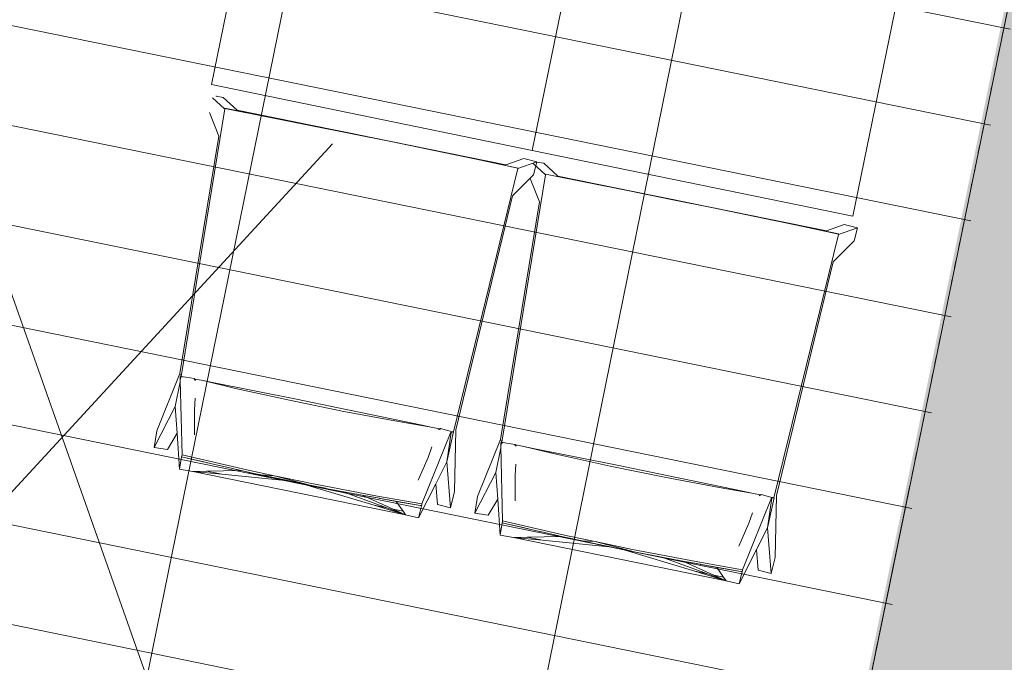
# Model space of a CAD drawing. Header units: millimetres. Extents: x -2869190 to 831897, y -1534405 to -3798.
# Tile 24 of 49: x 33528 to 35039, y -703970 to -702985. Entities that reach past the tile are written whole.
import ezdxf

# ---------------------------------------------------------------- set-up
doc = ezdxf.new("R2010")
doc.units = ezdxf.units.MM
doc.header["$MEASUREMENT"] = 0
doc.linetypes.add('ACAD_ISO03W100', pattern=[30, 12, -18])
doc.linetypes.add('Przerywana długa', pattern=[1950, 1250, -700])
for name, color, linetype, lineweight in [('PZT - ogródek_Nr_pióra__161', 7, 'Continuous', 5), ('PZT_Nr_pióra__1', 7, 'Continuous', 13), ('PZT_Nr_pióra__19', 255, 'Continuous', 0), ('Wymiarowanie - PZT_Nr_pióra__101', 7, 'Continuous', 5), ('Wymiarowanie - PZT_Nr_pióra__161', 7, 'Continuous', 5)]:
    doc.layers.add(name, color=color, linetype=linetype, lineweight=lineweight)
doc.layers.add('PZT_Nr_pióra__205', color=7, linetype='Continuous', lineweight=5, true_color=0x858585)
doc.layers.add('Wymiarowanie - PZT', color=7, linetype='Continuous')
doc.styles.add('GENERATED_STYLE_3', font='txt')
doc.dimstyles.new('GENERATED_STYLE__1', dxfattribs={"dimtxt": 625, "dimasz": 356.25, "dimexe": 0.18, "dimexo": 0, "dimgap": 0.09, "dimtad": 1, "dimdec": 0, "dimlfac": 0.1, "dimzin": 0, "dimdsep": 46, "dimtxsty": 'GENERATED_STYLE_3', "dimblk": 'ARROWHEAD_6', "dimblk1": 'ARROWHEAD_6', "dimblk2": 'ARROWHEAD_6', "dimcen": 0.09, "dimclrd": 7, "dimclre": 7, "dimclrt": 7, "dimadec": 1, "dimazin": 0, "dimtfac": 1, "dimtdec": 4, "dimtmove": 0, "dimatfit": 3, "dimfxl": 0, "dimtolj": 1, "dimtzin": 0, "dimarcsym": 0})
pattern_1 = [(348.5, (0, 0), (29.90519, 146.988706), []), (78.5, (0, 0), (-587.9548, 119.62076), [])]

# ---------------------------------------------------------------- blocks, each defined once
blk = doc.blocks.new('*D11')
at = {"layer": 'Wymiarowanie - PZT_Nr_pióra__101', "linetype": 'Continuous'}
for p, q in [((10021.3, -721583.8), (12171.6, -722025.5)), ((12100.8, -722369.9), (12242.3, -721681.1)), ((12171.6, -722025.5), (58954.7, -731635.8)), ((58883.9, -731980.2), (59025.4, -731291.5)), ((58954.7, -731635.8), (59230.2, -731692.4))]:
    blk.add_line(p, q, dxfattribs=at)
at = {"layer": 'Wymiarowanie - PZT_Nr_pióra__161', "linetype": 'Continuous'}
for p, q in [((12393, -721879.5), (11950.2, -722171.4)), ((58733.3, -731781.8), (59176.1, -731489.9))]:
    blk.add_line(p, q, dxfattribs=at)
at = {"layer": 'Wymiarowanie - PZT_Nr_pióra__101', "insert": (34706.7, -726527.1), "char_height": 625, "attachment_point": 7, "rotation": 348.3916, "style": 'GENERATED_STYLE_3'}
blk.add_mtext('\\A1;{\\fArial Narrow|b0|i1|c238|p34;4\xa0776}', dxfattribs=at)
blk = doc.blocks.new('ARROWHEAD_6')
at = {"color": 0, "linetype": 'Continuous', "lineweight": 0}
for p, q in [((-0.5, -0.5), (0.5, 0.5)), ((0, 0), (-1, 0))]:
    blk.add_line(p, q, dxfattribs=at)
blk = doc.blocks.new('*D19')
at = {"layer": 'Wymiarowanie - PZT_Nr_pióra__101', "linetype": 'Continuous'}
for p, q in [((11262.2, -696543.9), (15454.5, -676004.9)), ((11606.7, -696614.2), (10917.8, -696473.6)), ((9400.8, -705663.3), (11262.2, -696543.9))]:
    blk.add_line(p, q, dxfattribs=at)
at = {"layer": 'Wymiarowanie - PZT_Nr_pióra__161', "linetype": 'Continuous'}
for p, q in [((11116, -696322.7), (11408.4, -696765.1)), ((9254.6, -705442.1), (9547, -705884.5))]:
    blk.add_line(p, q, dxfattribs=at)
at = {"layer": 'Wymiarowanie - PZT_Nr_pióra__101', "insert": (10089.1, -701666.5), "char_height": 625, "attachment_point": 7, "rotation": 78.4637, "style": 'GENERATED_STYLE_3'}
blk.add_mtext('\\A1;{\\fArial Narrow|b0|i1|c238|p34;931}', dxfattribs=at)
blk = doc.blocks.new('*D28')
at = {"layer": 'Wymiarowanie - PZT_Nr_pióra__101', "linetype": 'Continuous'}
for p, q in [((17231.4, -686293.8), (36821.2, -690318)), ((36750.4, -690662.4), (36891.9, -689973.6)), ((36821.2, -690318), (46611.6, -692329.2)), ((46540.8, -692673.5), (46682.3, -691984.8)), ((46611.6, -692329.2), (66202.5, -696353.6))]:
    blk.add_line(p, q, dxfattribs=at)
at = {"layer": 'Wymiarowanie - PZT_Nr_pióra__161', "linetype": 'Continuous'}
for p, q in [((37042.6, -690172.1), (36599.8, -690463.9)), ((46833, -692183.2), (46390.2, -692475.1))]:
    blk.add_line(p, q, dxfattribs=at)
at = {"layer": 'Wymiarowanie - PZT_Nr_pióra__101', "insert": (41153.8, -691080.4), "char_height": 625, "attachment_point": 7, "rotation": 348.3916, "style": 'GENERATED_STYLE_3'}
blk.add_mtext('\\A1;{\\fArial Narrow|b0|i1|c238|p34;999}', dxfattribs=at)
blk = doc.blocks.new('*D42')
at = {"layer": 'Wymiarowanie - PZT_Nr_pióra__101', "linetype": 'Continuous'}
for p, q in [((35700.9, -699746), (31895.4, -698964.3)), ((35771.7, -699401.6), (35630.2, -700090.4)), ((48479.1, -702370.9), (35700.9, -699746)), ((48549.9, -702026.6), (48408.4, -702715.3)), ((49429.3, -702566.1), (48479.1, -702370.9))]:
    blk.add_line(p, q, dxfattribs=at)
at = {"layer": 'Wymiarowanie - PZT_Nr_pióra__161', "linetype": 'Continuous'}
for p, q in [((35479.6, -699891.9), (35922.3, -699600.1)), ((48257.7, -702516.9), (48700.5, -702225))]:
    blk.add_line(p, q, dxfattribs=at)
at = {"layer": 'Wymiarowanie - PZT_Nr_pióra__101', "char_height": 625, "attachment_point": 7, "rotation": 348.3916, "style": 'GENERATED_STYLE_3'}
for s, insert in [('\\A1;{\\fArial Narrow|b0|i1|c238|p34;1\xa0305}', (41233.6, -700754.9)), ('\\A1;{\\fArial Narrow|b0|i1|c238|p34;97}', (47650.7, -702183.6))]:
    blk.add_mtext(s, dxfattribs=dict(at, insert=insert))
blk = doc.blocks.new('*D52')
at = {"layer": 'Wymiarowanie - PZT_Nr_pióra__101', "linetype": 'Continuous'}
for p, q in [((32151.4, -700803.4), (32392.2, -699630.9)), ((32495.7, -700874.1), (31807, -700732.7)), ((30278.5, -709920.5), (32151.4, -700803.4)), ((30622.9, -709991.3), (29934.1, -709849.8))]:
    blk.add_line(p, q, dxfattribs=at)
at = {"layer": 'Wymiarowanie - PZT_Nr_pióra__161', "linetype": 'Continuous'}
for p, q in [((32005.4, -700582), (32297.3, -701024.8)), ((30132.6, -709699.1), (30424.4, -710141.9))]:
    blk.add_line(p, q, dxfattribs=at)
at = {"layer": 'Wymiarowanie - PZT_Nr_pióra__101', "char_height": 625, "attachment_point": 7, "rotation": 78.3916, "style": 'GENERATED_STYLE_3'}
for s, insert in [('\\A1;{\\fArial Narrow|b0|i1|c238|p34;120}', (31749.7, -702137.4)), ('\\A1;{\\fArial Narrow|b0|i1|c238|p34;931}', (30851, -706512.3))]:
    blk.add_mtext(s, dxfattribs=dict(at, insert=insert))
blk = doc.blocks.new('*D75')
at = {"layer": 'Wymiarowanie - PZT_Nr_pióra__101', "linetype": 'Continuous'}
for p, q in [((31186.1, -700605.1), (31934.6, -696961.2)), ((31530.5, -700675.9), (30841.7, -700534.4)), ((29313.2, -709722.2), (31186.1, -700605.1)), ((29657.6, -709793), (28968.9, -709651.5))]:
    blk.add_line(p, q, dxfattribs=at)
at = {"layer": 'Wymiarowanie - PZT_Nr_pióra__161', "linetype": 'Continuous'}
for p, q in [((31040.2, -700383.7), (31332, -700826.5)), ((29167.3, -709500.8), (29459.2, -709943.6))]:
    blk.add_line(p, q, dxfattribs=at)
at = {"layer": 'Wymiarowanie - PZT_Nr_pióra__101', "insert": (30006.5, -705726.2), "char_height": 625, "attachment_point": 7, "rotation": 78.3916, "style": 'GENERATED_STYLE_3'}
blk.add_mtext('\\A1;{\\fArial Narrow|b0|i1|c238|p34;931}', dxfattribs=at)

msp = doc.modelspace()

# ---------------------------------------------------------------- hatches: boundary and pattern name
at = {"layer": 'PZT_Nr_pióra__1', "linetype": 'Continuous'}
h = msp.add_hatch(color=256, dxfattribs=at)
h.paths.add_polyline_path([(35348.8, -701460.2), (48127, -704085.2), (46254.1, -713202.3), (33475.9, -710577.4)])
h.paths.add_polyline_path([(47749.2, -704334.2), (35597.9, -701838), (33869.9, -710249.9), (46021.2, -712746.1)], flags=0)
at = {"layer": 'PZT_Nr_pióra__19', "linetype": 'Continuous'}
h = msp.add_hatch(dxfattribs=at)
h.set_pattern_fill('Siatka_60x120_kopia', color=256, style=0, pattern_type=2)
h.set_pattern_definition(pattern_1)
h.paths.add_polyline_path([(32317, -701126.3), (35306.6, -701740.4), (34331, -706489.5), (31341.5, -705875.4)])
at = {"layer": 'PZT_Nr_pióra__205', "linetype": 'Continuous'}
h = msp.add_hatch(dxfattribs=at)
h.set_pattern_fill('Siatka_60_kopia', color=256, style=0, pattern_type=2)
h.set_pattern_definition(pattern_1)
h.paths.add_polyline_path([(17404.4, -696552), (17621.7, -695494.1), (17876.7, -695546.5, 0.414214), (18290, -695274.1), (18315.4, -696739.2), (17279.1, -701783.8), (30894.1, -704581.1), (31779.1, -700366.3, -0.413948), (32586.9, -699824.1), (48553, -703110.5, -0.348517), (49008.4, -703871.7), (47159.2, -712873.2), (47305.8, -712903.3), (47275.6, -713050.2), (50802, -713774.6), (50832.2, -713627.7), (50979.1, -713657.9), (51955, -708907.1), (55481.4, -709631.5), (56155.5, -706350), (56155.6, -706350, -1.058187), (56841, -706490.8), (56841.2, -706490.8), (56167.1, -709772.3), (59987.3, -710557.1), (61023.6, -705512.4), (60876.7, -705482.2), (61193.1, -703941.9, 0.392342), (61560.8, -704498), (62151, -704621.1), (60592.1, -712209.6), (57776, -711631.1), (56494.2, -717870.8), (53739.1, -717304.8), (38472, -714136.4), (38766.6, -712716.6), (32226, -711359.2), (33050.9, -707351.3), (26370.9, -705979.1), (26659.2, -704578.5), (16197.1, -702429.3)])
h.paths.add_polyline_path([(31341.5, -705875.4), (32317, -701126.3), (35291.9, -701737.4), (35348.8, -701460.2), (48127, -704085.2), (46254.1, -713202.3), (33475.9, -710577.4), (34316.3, -706486.5)], flags=0)

# ---------------------------------------------------------------- linework, layer by layer
at = {"layer": 'PZT - ogródek_Nr_pióra__161', "linetype": 'Continuous'}
for p, q in [((33822.5, -703084.6), (33928, -702570.9)), ((34314.4, -703185.7), (34419.9, -702671.9)), ((34314.4, -703185.7), (34419.9, -702671.9)), ((34806.3, -703286.7), (34911.8, -702773)), ((33822.5, -703084.6), (34314.4, -703185.7)), ((33842.6, -703121.9), (33824.1, -703104.9)), ((33829.5, -703102.2), (33829.4, -703102.7)), ((33829.4, -703102.7), (33840.4, -703104.4)), ((33861.7, -703124), (33840.4, -703104.4)), ((33775.9, -703532.1), (33842.7, -703122)), ((33842.8, -703121.1), (33842.6, -703121.9)), ((33842.9, -703121.4), (33842.7, -703122)), ((33907, -703133.7), (33842.8, -703121.1)), ((33842.9, -703121.4), (33842.8, -703121.1)), ((33907.1, -703134), (33842.9, -703121.4)), ((34274.1, -703208), (33861.7, -703124)), ((33833.9, -703163.7), (33819.2, -703127.5)), ((33971.3, -703146.5), (33907, -703133.7)), ((33971.4, -703146.8), (33907.1, -703134)), ((34035.7, -703159.5), (33971.3, -703146.5)), ((34035.7, -703159.7), (33971.4, -703146.8)), ((33773.7, -703527.7), (33833.9, -703163.7)), ((34100.1, -703172.6), (34035.7, -703159.5)), ((34100, -703172.8), (34035.7, -703159.7)), ((34164.3, -703186.1), (34100, -703172.8)), ((34164.4, -703185.8), (34100.1, -703172.6)), ((34228.5, -703199.4), (34164.3, -703186.1)), ((34228.6, -703199.2), (34164.4, -703185.8)), ((34292.5, -703212.9), (34228.5, -703199.4)), ((34292.7, -703212.7), (34228.6, -703199.2)), ((34301.4, -703198.3), (34274.1, -703208)), ((34301.4, -703198.3), (34321.4, -703203.3)), ((34314.4, -703185.7), (34806.3, -703286.7)), ((34193.6, -703617.1), (34292.4, -703213.6)), ((34292.4, -703213.6), (34292.5, -703212.9)), ((34321.4, -703203.3), (34292.5, -703213.5)), ((34292.5, -703213.5), (34292.7, -703212.7)), ((34292.5, -703212.9), (34292.7, -703212.7)), ((34334.5, -703222.9), (34316, -703206)), ((34321.4, -703203.3), (34316.4, -703223.3)), ((34321.4, -703203.3), (34321.3, -703203.7)), ((34321.3, -703203.7), (34332.3, -703205.5)), ((34353.6, -703225.1), (34332.3, -703205.5)), ((34267.8, -703633.1), (34334.6, -703223.1)), ((34316.4, -703223.3), (34284.3, -703255.4)), ((34325.7, -703264.7), (34311.1, -703228.6)), ((34334.6, -703222.1), (34334.5, -703222.9)), ((34398.9, -703234.8), (34334.6, -703222.1)), ((34334.8, -703222.4), (34334.6, -703222.1)), ((34334.8, -703222.4), (34334.6, -703223.1)), ((34399, -703235), (34334.8, -703222.4)), ((34766, -703309), (34353.6, -703225.1)), ((34463.2, -703247.6), (34398.9, -703234.8)), ((34463.2, -703247.8), (34399, -703235)), ((34284.3, -703255.4), (34197.3, -703613.9)), ((34527.6, -703260.5), (34463.2, -703247.6)), ((34527.6, -703260.8), (34463.2, -703247.8)), ((34592, -703273.6), (34527.6, -703260.5)), ((34265.6, -703628.7), (34325.7, -703264.7)), ((34591.9, -703273.9), (34527.6, -703260.8)), ((34656.2, -703287.1), (34591.9, -703273.9)), ((34656.3, -703286.9), (34592, -703273.6)), ((34720.4, -703300.5), (34656.2, -703287.1)), ((34720.5, -703300.3), (34656.3, -703286.9)), ((34784.4, -703314), (34720.4, -703300.5)), ((34784.6, -703313.8), (34720.5, -703300.3)), ((34793.3, -703299.3), (34766, -703309)), ((34813.3, -703304.3), (34784.4, -703314.5)), ((34793.3, -703299.3), (34813.3, -703304.3)), ((34813.3, -703304.3), (34808.3, -703324.3)), ((34685.4, -703718.2), (34784.2, -703314.6)), ((34784.2, -703314.6), (34784.4, -703314)), ((34784.4, -703314.5), (34784.6, -703313.8)), ((34784.4, -703314), (34784.6, -703313.8)), ((34808.3, -703324.3), (34776.1, -703356.4)), ((34776.1, -703356.4), (34689.2, -703715)), ((33738.5, -703615.5), (33773.7, -703527.7)), ((33773.7, -703527.7), (33775.8, -703532)), ((33775.8, -703532), (33774.5, -703532.9)), ((33775.8, -703532), (33775.6, -703533.1)), ((33775.9, -703532.1), (33775.8, -703532)), ((33783.1, -703533.5), (33775.9, -703532.1)), ((33766.9, -703578.3), (33774.2, -703540.6)), ((33774.2, -703540.6), (33774.5, -703532.9)), ((33774.5, -703532.9), (33774.6, -703538.2)), ((33775.6, -703533.1), (33774.6, -703538.2)), ((33774.6, -703538.2), (33777.2, -703652.5)), ((33777.6, -703533.6), (33775.6, -703533.1)), ((33796.2, -703535.5), (33783.1, -703533.5)), ((33795.9, -703535.7), (33796.2, -703535.5)), ((33796.1, -703536.1), (33795.9, -703535.7)), ((33796.2, -703535.5), (33796.1, -703536.1)), ((33796.1, -703536.1), (33798.2, -703537.5)), ((33797, -703537.2), (33796.1, -703536.1)), ((33796.1, -703536.1), (33796.5, -703536.1)), ((33798.1, -703537.4), (33796.5, -703536.1)), ((33796.5, -703536.1), (33797.3, -703536.3)), ((33797.8, -703538.3), (33797, -703537.2)), ((33797.3, -703536.3), (33809.7, -703538.7)), ((33809.7, -703538.7), (33859.1, -703550.5)), ((33809.7, -703538.7), (33824.1, -703541.6)), ((33824.1, -703541.6), (33888.4, -703554.4)), ((33859.1, -703550.5), (33942.2, -703568.8)), ((33888.4, -703554.4), (33952.7, -703567.3)), ((33796.3, -703583.3), (33797.3, -703565.7)), ((33942.2, -703568.8), (34025.6, -703585.8)), ((33952.7, -703567.3), (34017, -703580.4)), ((33766.9, -703578.3), (33734.4, -703641)), ((33769.7, -703619.3), (33766.9, -703578.3)), ((33796.5, -703621.7), (33796.3, -703583.3)), ((34017, -703580.4), (34081.3, -703593.7)), ((34025.6, -703585.8), (34109.2, -703601.4)), ((34081.3, -703593.7), (34145.5, -703607)), ((34109.2, -703601.4), (34159.4, -703609.9)), ((34145.5, -703607), (34159.4, -703609.9)), ((33734.4, -703641), (33738.5, -703615.5)), ((33754.9, -703644), (33769.7, -703619.3)), ((33773.4, -703674.4), (33769.7, -703619.3)), ((34145.3, -703727.5), (34189.7, -703617.5)), ((34159.4, -703609.9), (34172.3, -703612.7)), ((34172.3, -703612.7), (34170.5, -703613.2)), ((34170.7, -703614.2), (34172, -703613.6)), ((34172, -703613.6), (34173.4, -703612.9)), ((34172.3, -703612.7), (34173.4, -703612.9)), ((34173.7, -703612.6), (34173.4, -703612.9)), ((34173.4, -703612.9), (34173.5, -703612.6)), ((34173.5, -703612.6), (34173.6, -703612.3)), ((34186.4, -703615.6), (34173.6, -703612.3)), ((34193.7, -703617), (34183.7, -703663.2)), ((34190, -703618), (34183.7, -703663.2)), ((34193.4, -703617.1), (34186.4, -703615.6)), ((34190, -703618), (34193.4, -703617.1)), ((34193.6, -703617.1), (34193.4, -703617.1)), ((34193.7, -703617), (34193.6, -703617.1)), ((34197.3, -703613.9), (34195.4, -703708.5)), ((34230.4, -703716.5), (34265.6, -703628.7)), ((34265.6, -703628.7), (34267.7, -703633)), ((34266.1, -703641.6), (34266.4, -703634)), ((34267.7, -703633), (34266.4, -703634)), ((34266.4, -703634), (34266.5, -703639.2)), ((34267.5, -703634.2), (34266.5, -703639.2)), ((34267.7, -703633), (34267.5, -703634.2)), ((34269.5, -703634.6), (34267.5, -703634.2)), ((34267.8, -703633.1), (34267.7, -703633)), ((34275, -703634.6), (34267.8, -703633.1)), ((34288.1, -703636.5), (34275, -703634.6)), ((34287.8, -703636.7), (34288.1, -703636.5)), ((34288, -703637.1), (34287.8, -703636.7)), ((34288.1, -703636.5), (34288, -703637.1)), ((34288, -703637.1), (34290.1, -703638.6)), ((34288.9, -703638.3), (34288, -703637.1)), ((34288, -703637.1), (34288.4, -703637.2)), ((34290, -703638.5), (34288.4, -703637.2)), ((34288.4, -703637.2), (34289.2, -703637.3)), ((34289.2, -703637.3), (34301.6, -703639.8)), ((33734.4, -703641), (33754.9, -703644)), ((33777.2, -703652.5), (33776.9, -703654)), ((33777.2, -703652.5), (33876.6, -703675.6)), ((34160.3, -703640.1), (34154.8, -703656.3)), ((34258.8, -703679.4), (34266.1, -703641.6)), ((34266.5, -703639.2), (34269, -703753.6)), ((34289.7, -703639.3), (34288.9, -703638.3)), ((34301.6, -703639.8), (34351, -703651.5)), ((34301.6, -703639.8), (34316, -703642.6)), ((34316, -703642.6), (34380.3, -703655.4)), ((34351, -703651.5), (34434.1, -703669.9)), ((33776.6, -703655.5), (33773.4, -703674.4)), ((33776.9, -703654), (33776.6, -703655.5)), ((33776.6, -703655.5), (33814.1, -703664.4)), ((33776.6, -703655.5), (33810.5, -703663.4)), ((33814.1, -703664.4), (33810.5, -703663.4)), ((33814.1, -703664.4), (33834, -703668.9)), ((33814.1, -703664.4), (33815.1, -703664.5)), ((33817, -703664.9), (33814.1, -703664.4)), ((34139.6, -703691.3), (34154.8, -703656.3)), ((34183.7, -703663.2), (34166.7, -703696.8)), ((34189.1, -703733.5), (34183.7, -703663.2)), ((34288.2, -703684.3), (34289.2, -703666.8)), ((34380.3, -703655.4), (34444.6, -703668.4)), ((34444.6, -703668.4), (34508.9, -703681.5)), ((33773.4, -703674.4), (33773.4, -703674.4)), ((33773.4, -703674.4), (33793.8, -703677.9)), ((33814.7, -703677.5), (33793.8, -703677.9)), ((33793.8, -703677.9), (34120.1, -703744.4)), ((33793.8, -703677.9), (33838.3, -703682.3)), ((33867, -703676.5), (33814.7, -703677.5)), ((33838.3, -703682.3), (33814.7, -703677.5)), ((33834.1, -703668.9), (33834, -703668.9)), ((33834.3, -703669), (33834.1, -703668.9)), ((33834.4, -703669), (33834.3, -703669)), ((33834.3, -703669), (33834.3, -703669)), ((33834.6, -703669), (33834.4, -703669)), ((33876.8, -703678.5), (33834.6, -703669)), ((33838.3, -703682.3), (33940.6, -703692.4)), ((33858.5, -703674.6), (33867, -703676.5)), ((33867.2, -703676.5), (33867, -703676.5)), ((33872.6, -703677.7), (33867.2, -703676.5)), ((33872.6, -703677.7), (33896.3, -703682.9)), ((33880.2, -703679.3), (33872.6, -703677.7)), ((33876.6, -703675.6), (33918.9, -703684.5)), ((33876.8, -703678.5), (33880.2, -703679.3)), ((33880.3, -703679.3), (33896.3, -703682.9)), ((33895.4, -703682.6), (33880.3, -703679.3)), ((33895.4, -703682.6), (33897.3, -703683)), ((33896.3, -703682.9), (33895.4, -703682.6)), ((33897.3, -703683), (33896.3, -703682.9)), ((33896.3, -703682.9), (33914.8, -703686.8)), ((33897.3, -703683), (33914.8, -703686.8)), ((33898.1, -703683.1), (33897.3, -703683)), ((33898.1, -703683.1), (33921.6, -703688.2)), ((33918.9, -703684.5), (33898.1, -703683.1)), ((33898.2, -703683.1), (33959.6, -703696.1)), ((34258.8, -703679.4), (34226.3, -703742)), ((34261.6, -703720.3), (34258.8, -703679.4)), ((34434.1, -703669.9), (34517.5, -703686.8)), ((34508.9, -703681.5), (34573.2, -703694.7)), ((33914.8, -703686.8), (33935.3, -703691.2)), ((33914.8, -703686.8), (33960, -703696.2)), ((33918.9, -703684.5), (33976.5, -703696.6)), ((33918.9, -703684.5), (33975.3, -703699.2)), ((33922.7, -703688.4), (33921.6, -703688.2)), ((33959.5, -703696.1), (33922.7, -703688.4)), ((33939.2, -703692.1), (33935.3, -703691.2)), ((33939.2, -703692.1), (33940.6, -703692.4)), ((33940.6, -703692.4), (33959.5, -703696.1)), ((33959.5, -703696.1), (33960, -703696.2)), ((33960, -703696.2), (33960, -703696.2)), ((33960, -703696.2), (33960.5, -703696.3)), ((34071.8, -703729.8), (33960, -703696.2)), ((33961.1, -703696.4), (33960.5, -703696.3)), ((33961.2, -703696.5), (33961.1, -703696.4)), ((33977.8, -703699.9), (33961.2, -703696.5)), ((33963, -703696.8), (33961.2, -703696.5)), ((33963, -703696.8), (33976.5, -703699.5)), ((33963, -703696.8), (33977.8, -703699.9)), ((33975.3, -703699.2), (33963, -703696.8)), ((33976.5, -703696.6), (34076.9, -703715.7)), ((34166.7, -703696.8), (34140.2, -703749.1)), ((34166.7, -703696.8), (34169.1, -703728.4)), ((34288.4, -703722.7), (34288.2, -703684.3)), ((34517.5, -703686.8), (34601.1, -703702.4)), ((34573.2, -703694.7), (34637.4, -703708.1)), ((33975.3, -703699.2), (33976.5, -703699.5)), ((33997.2, -703703.6), (33976.5, -703699.5)), ((33976.5, -703699.5), (33978.8, -703700.1)), ((33977.8, -703699.9), (33978.8, -703700.1)), ((33978.8, -703700.1), (33978.7, -703700)), ((33978.8, -703700.1), (33997.2, -703703.6)), ((33997.3, -703703.6), (33997.2, -703703.6)), ((33997.3, -703703.6), (34000.6, -703704.3)), ((34000.6, -703704.3), (34023, -703708.8)), ((34000.6, -703704.3), (34045.1, -703712.8)), ((34023, -703708.8), (34045.1, -703712.8)), ((34091.3, -703733.8), (34023, -703708.8)), ((34045.3, -703712.8), (34045.1, -703712.8)), ((34045.9, -703712.9), (34045.3, -703712.8)), ((34045.9, -703712.9), (34053.5, -703714.4)), ((34045.9, -703712.9), (34053.3, -703714.3)), ((34195.4, -703708.5), (34189.1, -703733.5)), ((34601.1, -703702.4), (34651.3, -703711)), ((34637.4, -703708.1), (34651.3, -703711)), ((34651.3, -703711), (34664.2, -703713.7)), ((34664.2, -703713.7), (34662.4, -703714.2)), ((34664.2, -703713.7), (34665.3, -703713.9)), ((34665.3, -703713.9), (34665.4, -703713.6)), ((34665.6, -703713.7), (34665.3, -703713.9)), ((34665.4, -703713.6), (34665.5, -703713.3)), ((34678.3, -703716.7), (34665.5, -703713.3)), ((34053.3, -703714.3), (34053.5, -703714.4)), ((34053.3, -703714.3), (34059.1, -703715.3)), ((34053.5, -703714.4), (34061.6, -703715.9)), ((34053.5, -703714.4), (34101.1, -703735.8)), ((34059.1, -703715.3), (34059.5, -703715.4)), ((34059.5, -703715.4), (34061.6, -703715.8)), ((34059.5, -703715.4), (34061.6, -703715.9)), ((34061.7, -703715.8), (34061.6, -703715.8)), ((34062.7, -703716), (34061.6, -703715.9)), ((34061.6, -703715.9), (34080, -703719.1)), ((34061.6, -703715.9), (34062.3, -703715.9)), ((34062.1, -703715.9), (34061.7, -703715.8)), ((34062.7, -703716), (34062.7, -703716)), ((34062.7, -703716), (34080, -703719.1)), ((34076.9, -703715.7), (34145.3, -703727.5)), ((34080.3, -703719.2), (34080, -703719.1)), ((34081, -703719.3), (34080.3, -703719.2)), ((34081.8, -703719.5), (34081, -703719.3)), ((34081.8, -703719.5), (34105.7, -703723.8)), ((34081.8, -703719.5), (34142.7, -703730.1)), ((34105.7, -703723.8), (34142.7, -703730.1)), ((34116.3, -703738.9), (34105.7, -703723.8)), ((34145, -703728.9), (34145.3, -703727.5)), ((34169.1, -703728.4), (34189.1, -703733.5)), ((34226.3, -703742), (34230.4, -703716.5)), ((34246.8, -703745.1), (34261.6, -703720.3)), ((34265.3, -703775.4), (34261.6, -703720.3)), ((34637.2, -703828.5), (34681.6, -703718.5)), ((34662.6, -703715.2), (34663.9, -703714.6)), ((34663.9, -703714.6), (34665.3, -703713.9)), ((34685.5, -703718.1), (34675.6, -703764.2)), ((34681.9, -703719.1), (34675.6, -703764.2)), ((34685.3, -703718.1), (34678.3, -703716.7)), ((34681.9, -703719.1), (34685.3, -703718.1)), ((34685.4, -703718.2), (34685.3, -703718.1)), ((34685.5, -703718.1), (34685.4, -703718.2)), ((34689.2, -703715), (34687.3, -703809.6)), ((34091.3, -703733.8), (34071.8, -703729.8)), ((34120.1, -703744.4), (34071.8, -703729.8)), ((34120.1, -703744.4), (34091.3, -703733.8)), ((34116.3, -703738.9), (34101.1, -703735.8)), ((34101.1, -703735.8), (34120.1, -703744.4)), ((34120.1, -703744.4), (34116.3, -703738.9)), ((34140.2, -703749.1), (34144.6, -703730.4)), ((34142.7, -703730.1), (34143.3, -703730.2)), ((34143.8, -703730.3), (34143.3, -703730.2)), ((34143.8, -703730.3), (34144.2, -703730.3)), ((34144.6, -703730.4), (34144.2, -703730.3)), ((34144.6, -703730.4), (34145, -703728.9)), ((34226.3, -703742), (34246.8, -703745.1)), ((34652.2, -703741.1), (34646.7, -703757.3)), ((34120.1, -703744.4), (34140.2, -703749.1)), ((34268.5, -703756.5), (34265.3, -703775.4)), ((34268.8, -703755), (34268.5, -703756.5)), ((34268.5, -703756.5), (34306, -703765.4)), ((34268.5, -703756.5), (34302.4, -703764.5)), ((34269, -703753.6), (34268.8, -703755)), ((34269, -703753.6), (34368.5, -703776.6)), ((34631.5, -703792.4), (34646.7, -703757.3)), ((34306, -703765.4), (34302.4, -703764.5)), ((34306, -703765.4), (34325.9, -703769.9)), ((34306, -703765.4), (34307, -703765.5)), ((34308.9, -703766), (34306, -703765.4)), ((34326, -703770), (34325.9, -703769.9)), ((34326.2, -703770), (34326, -703770)), ((34326.3, -703770), (34326.2, -703770)), ((34326.2, -703770), (34326.2, -703770)), ((34326.5, -703770.1), (34326.3, -703770)), ((34368.7, -703779.6), (34326.5, -703770.1)), ((34675.6, -703764.2), (34658.6, -703797.8)), ((34681, -703834.6), (34675.6, -703764.2)), ((34265.3, -703775.5), (34265.3, -703775.4)), ((34265.3, -703775.5), (34285.7, -703779)), ((34306.6, -703778.6), (34285.7, -703779)), ((34285.7, -703779), (34612, -703845.4)), ((34285.7, -703779), (34330.2, -703783.4)), ((34358.9, -703777.5), (34306.6, -703778.6)), ((34330.2, -703783.4), (34306.6, -703778.6)), ((34330.2, -703783.4), (34432.5, -703793.4)), ((34350.4, -703775.7), (34358.9, -703777.5)), ((34359.1, -703777.5), (34358.9, -703777.5)), ((34364.4, -703778.7), (34359.1, -703777.5)), ((34364.4, -703778.7), (34388.2, -703784)), ((34372.1, -703780.4), (34364.4, -703778.7)), ((34368.5, -703776.6), (34410.8, -703785.5)), ((34368.7, -703779.6), (34372.1, -703780.4)), ((34372.2, -703780.4), (34388.2, -703784)), ((34387.3, -703783.6), (34372.2, -703780.4)), ((34387.3, -703783.6), (34389.2, -703784)), ((34388.2, -703784), (34387.3, -703783.6)), ((34389.2, -703784), (34388.2, -703784)), ((34388.2, -703784), (34406.7, -703787.8)), ((34389.2, -703784), (34406.7, -703787.8)), ((34390, -703784.1), (34389.2, -703784)), ((34390, -703784.1), (34413.5, -703789.2)), ((34410.8, -703785.5), (34390, -703784.1)), ((34390.1, -703784.1), (34451.5, -703797.2)), ((34406.7, -703787.8), (34427.2, -703792.3)), ((34406.7, -703787.8), (34451.9, -703797.3)), ((34410.8, -703785.5), (34468.4, -703797.7)), ((34410.8, -703785.5), (34467.2, -703800.2)), ((34414.6, -703789.5), (34413.5, -703789.2)), ((34451.4, -703797.2), (34414.6, -703789.5)), ((34431.1, -703793.1), (34427.2, -703792.3)), ((34431.1, -703793.1), (34432.5, -703793.4)), ((34432.5, -703793.4), (34451.4, -703797.2)), ((34451.4, -703797.2), (34451.9, -703797.3)), ((34451.9, -703797.3), (34451.9, -703797.3)), ((34451.9, -703797.3), (34452.4, -703797.4)), ((34563.7, -703830.9), (34451.9, -703797.3)), ((34453, -703797.5), (34452.4, -703797.4)), ((34453.1, -703797.5), (34453, -703797.5)), ((34469.7, -703801), (34453.1, -703797.5)), ((34454.9, -703797.9), (34453.1, -703797.5)), ((34454.9, -703797.9), (34468.4, -703800.6)), ((34454.9, -703797.9), (34469.7, -703801)), ((34467.2, -703800.2), (34454.9, -703797.9)), ((34467.2, -703800.2), (34468.4, -703800.6)), ((34468.4, -703797.7), (34568.7, -703816.7)), ((34489.1, -703804.7), (34468.4, -703800.6)), ((34468.4, -703800.6), (34470.7, -703801.2)), ((34469.7, -703801), (34470.7, -703801.2)), ((34470.7, -703801.2), (34470.6, -703801)), ((34470.7, -703801.2), (34489.1, -703804.7)), ((34658.6, -703797.8), (34632.1, -703850.1)), ((34658.6, -703797.8), (34661, -703829.4)), ((34489.2, -703804.7), (34489.1, -703804.7)), ((34489.2, -703804.7), (34492.4, -703805.3)), ((34492.4, -703805.3), (34514.9, -703809.8)), ((34492.4, -703805.3), (34537, -703813.8)), ((34514.9, -703809.8), (34537, -703813.8)), ((34583.2, -703834.9), (34514.9, -703809.8)), ((34537.2, -703813.9), (34537, -703813.8)), ((34537.8, -703814), (34537.2, -703813.9)), ((34537.8, -703814), (34545.4, -703815.5)), ((34537.8, -703814), (34545.2, -703815.3)), ((34545.2, -703815.3), (34545.4, -703815.5)), ((34545.2, -703815.3), (34551, -703816.4)), ((34545.4, -703815.5), (34553.5, -703817)), ((34545.4, -703815.5), (34593, -703836.9)), ((34551, -703816.4), (34551.4, -703816.5)), ((34551.4, -703816.5), (34553.5, -703816.9)), ((34551.4, -703816.5), (34553.5, -703817)), ((34553.5, -703816.9), (34553.5, -703816.9)), ((34554, -703816.9), (34553.5, -703816.9)), ((34554.6, -703817), (34553.5, -703817)), ((34553.5, -703817), (34571.9, -703820.2)), ((34553.5, -703817), (34554.2, -703817)), ((34554.6, -703817), (34554.6, -703817)), ((34554.6, -703817), (34571.9, -703820.2)), ((34568.7, -703816.7), (34637.2, -703828.5)), ((34687.3, -703809.6), (34681, -703834.6)), ((34583.2, -703834.9), (34563.7, -703830.9)), ((34612, -703845.4), (34563.7, -703830.9)), ((34572.2, -703820.2), (34571.9, -703820.2)), ((34572.9, -703820.4), (34572.2, -703820.2)), ((34573.6, -703820.5), (34572.9, -703820.4)), ((34573.6, -703820.5), (34597.6, -703824.9)), ((34573.6, -703820.5), (34634.6, -703831.1)), ((34597.6, -703824.9), (34634.6, -703831.1)), ((34608.1, -703839.9), (34597.6, -703824.9)), ((34632.1, -703850.1), (34636.5, -703831.5)), ((34634.6, -703831.1), (34635.1, -703831.2)), ((34635.7, -703831.3), (34635.1, -703831.2)), ((34635.7, -703831.3), (34636.1, -703831.4)), ((34636.5, -703831.5), (34636.1, -703831.4)), ((34636.5, -703831.5), (34636.9, -703830)), ((34636.9, -703830), (34637.2, -703828.5)), ((34661, -703829.4), (34681, -703834.6)), ((34612, -703845.4), (34583.2, -703834.9)), ((34608.1, -703839.9), (34593, -703836.9)), ((34593, -703836.9), (34612, -703845.4)), ((34612, -703845.4), (34608.1, -703839.9)), ((34612, -703845.4), (34632.1, -703850.1))]:
    msp.add_line(p, q, dxfattribs=at)
at = {"layer": 'PZT - ogródek_Nr_pióra__161', "linetype": 'Continuous', "flags": 128}
msp.add_lwpolyline([(32317, -701126.3), (35296.8, -701738.4), (34321.6, -706485.8), (31341.8, -705873.7)], close=True, dxfattribs=at)
at = {"layer": 'PZT - ogródek_Nr_pióra__161', "linetype": 'ACAD_ISO03W100', "flags": 128}
msp.add_lwpolyline([(34425.3, -705980.8), (35296.8, -701738.4), (32771.6, -701219.7), (31900.1, -705462)], close=True, dxfattribs=at)
at = {"layer": 'PZT - ogródek_Nr_pióra__161', "linetype": 'Przerywana długa', "flags": 128}
msp.add_lwpolyline([(35286.4, -701789.1), (34425.3, -705980.8), (31900.1, -705462), (32761.2, -701270.4), (35286.4, -701789.1), (31900.1, -705462), (34425.3, -705980.8), (32761.2, -701270.4)], close=True, dxfattribs=at)

# ---------------------------------------------------------------- dimensions: what is measured, and where the dimension line sits
at = {"layer": 'Wymiarowanie - PZT', "linetype": 'Continuous'}
for base, p1, p2, angle, picture, middle, turn in [((11262.2, -696543.9), (33475.9, -710577.4), (35348.8, -701460.2), 78.4637, '*D19', (9925.1, -700906.9), 78.4637), ((46611.6, -692329.2), (37012.3, -689387.3), (44367.9, -703251.5), 348.3916, '*D28', (41913.5, -690917.4), 348.3916), ((31186.1, -700605.1), (33475.9, -710577.4), (35348.8, -701460.2), 78.3916, '*D75', (29843.5, -704966.5), 78.3916), ((35700.9, -699746), (48127, -704085.2), (35348.8, -701460.2), 168.3916, '*D42', (42343.2, -700663.8), 348.3916), ((32151.4, -700803.4), (33475.9, -710577.4), (35348.8, -701460.2), 78.3916, '*D52', (30688.1, -705752.5), 78.3916), ((58954.7, -731635.8), (16197.1, -702429.3), (60177.2, -725684.7), 348.3916, '*D11', (35816.3, -726436), 348.3916)]:
    dim = msp.add_linear_dim(base=base, p1=p1, p2=p2, angle=angle, dimstyle='GENERATED_STYLE__1', dxfattribs=at)
    dim.commit()
    dim.dimension.update_dxf_attribs({"geometry": picture, "text_midpoint": middle, "dimtype": 160, "text_rotation": turn})

doc.saveas('drawing.dxf')
